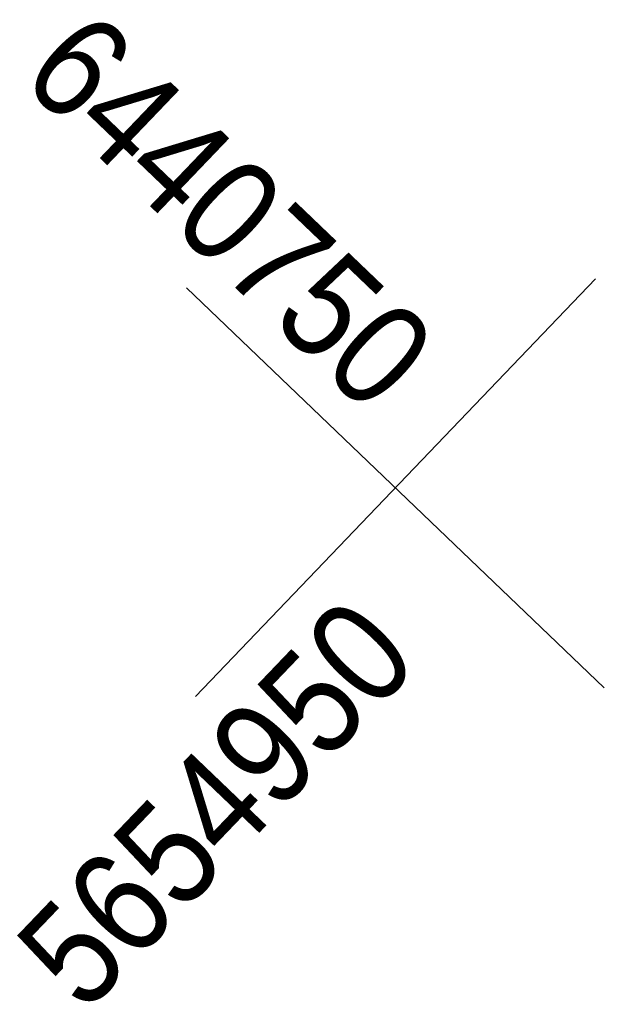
# Model space of a CAD drawing. Extents: x 0 to 6443539, y 0 to 5655063.
# Tile 2 of 64: x 6440980 to 6440985, y 5654222 to 5654230. Entities that reach past the tile are written whole.
import ezdxf

# ---------------------------------------------------------------- set-up
doc = ezdxf.new("R2010")
doc.units = 0
doc.header["$MEASUREMENT"] = 0
doc.layers.get('0').update_dxf_attribs({"color": 2, "linetype": 'CONTINUOUS', "lineweight": 5})
doc.layers.add('Warstwa 63', color=7, linetype='CONTINUOUS', lineweight=0)
doc.styles.add('MapaZas', font='geodezja.shx', dxfattribs={"width": 0.9})

msp = doc.modelspace()

# ---------------------------------------------------------------- linework, layer by layer
at = {"color": 0, "lineweight": 13}
for p, q in [((6440981.5579, 5654224.3889), (6440985.016, 5654228.0002)), ((6440981.5579, 5654224.3889), (6440985.016, 5654228.0002)), ((6440985.0926, 5654224.4655), (6440981.4813, 5654227.9236)), ((6440985.0926, 5654224.4655), (6440981.4813, 5654227.9236))]:
    msp.add_line(p, q, dxfattribs=at)

# ---------------------------------------------------------------- texts
at = {"layer": 'Warstwa 63', "color": 18, "linetype": 'Continuous', "lineweight": 13, "true_color": 0x000000, "style": 'MapaZas', "width": 0.9}
for s, rotation, p in [('6440750', 316.24116, (6440980.0261, 5654229.7191)), ('5654950', 46.24116, (6440980.6038, 5654221.639))]:
    msp.add_text(s, height=0.89776, rotation=rotation, dxfattribs=at).set_placement(p)

doc.saveas('drawing.dxf')
